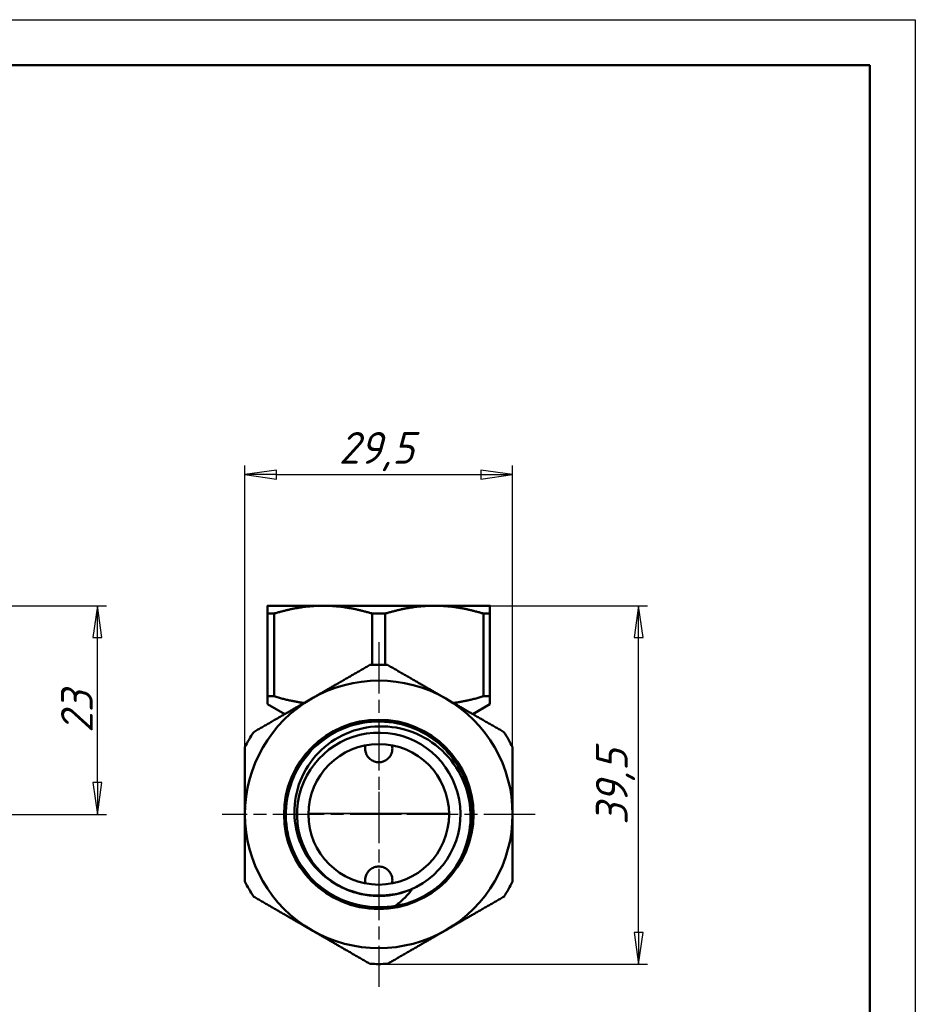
# Model space of a CAD drawing. Header units: millimetres. Extents: x -119 to 738, y -69 to 356.
# Tile 18 of 19: x 111 to 210, y 188 to 297. Entities that reach past the tile are written whole.
import ezdxf

# ---------------------------------------------------------------- set-up
doc = ezdxf.new("R2010")
doc.units = ezdxf.units.MM
doc.linetypes.add('CHAIN', pattern=[0.7087, 0.4724, -0.0591, 0.1181, -0.0591])
for name, color, linetype, lineweight in [('Видимые тонкие (ГОСТ)', 7, 'Continuous', 35), ('Видимый контур (ГОСТ)', 7, 'Continuous', 50), ('Кромка (ГОСТ)', 7, 'Continuous', 50), ('Маркер центра (ГОСТ)', 7, 'Continuous', 25), ('Размер (ГОСТ)', 7, 'Continuous', 25)]:
    doc.layers.add(name, color=color, linetype=linetype, lineweight=lineweight)
doc.styles.add('Обычный текст (ГОСТ)', font='GOST Common Italic.ttf')
doc.dimstyles.new('Обычный (ГОСТ)', dxfattribs={"dimtxt": 3.5, "dimasz": 3.5, "dimexe": 1, "dimexo": 0, "dimgap": 0.5, "dimtad": 1, "dimrnd": 1e-08, "dimtxsty": 'Обычный текст (ГОСТ)', "dimblk": 'Filled-1', "dimcen": 0.09, "dimdle": 15, "dimclrd": 256, "dimclre": 256, "dimclrt": 256, "dimazin": 2, "dimtfac": 0.714286, "dimtdec": 3, "dimtmove": 0, "dimatfit": 3, "dimfxl": 1, "dimtolj": 1, "dimlwd": 25, "dimlwe": 25, "dimarcsym": 0})

# ---------------------------------------------------------------- blocks, each defined once
blk = doc.blocks.new('Рамки ГОСТ_ граница 297x210')
at = {"layer": 'Кромка (ГОСТ)', "lineweight": 25}
for p, q in [((0, 297), (210, 297)), ((210, 297), (210, 0))]:
    blk.add_line(p, q, dxfattribs=at)
at = {"layer": 'Кромка (ГОСТ)'}
for p, q in [((205, 292), (20, 292)), ((205, 5), (205, 292))]:
    blk.add_line(p, q, dxfattribs=at)
blk = doc.blocks.new('Filled-1')
at = {"color": 0}
for p, q in [((0, 0), (-1, 0.143)), ((-1, 0.143), (-1, -0.143)), ((-1, 0), (0, 0)), ((-1, -0.143), (0, 0))]:
    blk.add_line(p, q, dxfattribs=at)
at = {"color": 0, "flags": 128}
blk.add_lwpolyline([(-1, -0.143), (0, 0), (-1, 0.143), (-1, -0.143)], dxfattribs=at)
at = {"color": 0}
blk.add_solid([(-1, -0.143), (0, 0), (-1, 0.143), (-1, -0.143)], dxfattribs=at)
blk = doc.blocks.new('*D11')
at = {"layer": 'Defpoints', "color": 0, "linetype": 'Continuous', "transparency": 16777216}
for p in [(92.49, 232.4), (119.88, 232.4), (104.88, 209.4)]:
    blk.add_point(p, dxfattribs=at)
at = {"layer": 'Размер (ГОСТ)', "linetype": 'Continuous', "lineweight": 25, "transparency": 16777216}
for p, q in [((92.49, 232.4), (120.88, 232.4)), ((119.88, 212.9), (119.88, 228.9)), ((104.88, 209.4), (120.88, 209.4))]:
    blk.add_line(p, q, dxfattribs=at)
at = {"layer": 'Размер (ГОСТ)', "linetype": 'Continuous', "lineweight": 25, "transparency": 16777216, "xscale": 3.5, "yscale": 3.5, "zscale": 3.5}
for p, rotation in [((119.88, 232.4), 90), ((119.88, 209.4), 270)]:
    blk.add_blockref('Filled-1', p, dxfattribs=dict(at, rotation=rotation))
at = {"layer": 'Размер (ГОСТ)', "linetype": 'Continuous', "lineweight": 25, "transparency": 16777216, "insert": (115.88, 218.39), "char_height": 3.5, "attachment_point": 1, "rotation": 90, "style": 'Обычный текст (ГОСТ)'}
blk.add_mtext('\\A1;23', dxfattribs=at)
blk = doc.blocks.new('*D12')
at = {"layer": 'Defpoints', "color": 0, "linetype": 'Continuous', "transparency": 16777216}
for p in [(165.63, 246.85), (136.13, 216.8), (165.63, 216.8)]:
    blk.add_point(p, dxfattribs=at)
at = {"layer": 'Размер (ГОСТ)', "linetype": 'Continuous', "lineweight": 25, "transparency": 16777216}
for p, q in [((136.13, 216.8), (136.13, 247.85)), ((165.63, 216.8), (165.63, 247.85)), ((139.63, 246.85), (162.13, 246.85))]:
    blk.add_line(p, q, dxfattribs=at)
at = {"layer": 'Размер (ГОСТ)', "linetype": 'Continuous', "lineweight": 25, "transparency": 16777216, "xscale": 3.5, "yscale": 3.5, "zscale": 3.5, "rotation": 180}
blk.add_blockref('Filled-1', (136.13, 246.85), dxfattribs=at)
at = {"layer": 'Размер (ГОСТ)', "linetype": 'Continuous', "lineweight": 25, "transparency": 16777216, "xscale": 3.5, "yscale": 3.5, "zscale": 3.5}
blk.add_blockref('Filled-1', (165.63, 246.85), dxfattribs=at)
at = {"layer": 'Размер (ГОСТ)', "linetype": 'Continuous', "lineweight": 25, "transparency": 16777216, "insert": (146.48, 251.55), "char_height": 3.5, "attachment_point": 1, "style": 'Обычный текст (ГОСТ)'}
blk.add_mtext('\\A1;29,5', dxfattribs=at)
blk = doc.blocks.new('*D13')
at = {"layer": 'Defpoints', "color": 0, "linetype": 'Continuous', "transparency": 16777216}
for p in [(157.01, 232.4), (179.51, 232.4), (150.88, 192.9)]:
    blk.add_point(p, dxfattribs=at)
at = {"layer": 'Размер (ГОСТ)', "linetype": 'Continuous', "lineweight": 25, "transparency": 16777216}
for p, q in [((157.01, 232.4), (180.51, 232.4)), ((179.51, 196.4), (179.51, 228.9)), ((150.88, 192.9), (180.51, 192.9))]:
    blk.add_line(p, q, dxfattribs=at)
at = {"layer": 'Размер (ГОСТ)', "linetype": 'Continuous', "lineweight": 25, "transparency": 16777216, "xscale": 3.5, "yscale": 3.5, "zscale": 3.5}
for p, rotation in [((179.51, 232.4), 90), ((179.51, 192.9), 270)]:
    blk.add_blockref('Filled-1', p, dxfattribs=dict(at, rotation=rotation))
at = {"layer": 'Размер (ГОСТ)', "linetype": 'Continuous', "lineweight": 25, "transparency": 16777216, "insert": (174.81, 208.25), "char_height": 3.5, "attachment_point": 1, "rotation": 90, "style": 'Обычный текст (ГОСТ)'}
blk.add_mtext('\\A1;39,5', dxfattribs=at)

msp = doc.modelspace()

# ---------------------------------------------------------------- linework, layer by layer
at = {"layer": 'Видимые тонкие (ГОСТ)'}
msp.add_line((143.136, 209.504), (158.634, 209.504), dxfattribs=at)
for points, knots in [([(152.776, 199.373), (150.256, 198.898), (147.562, 199.417), (145.399, 200.795), (143.237, 202.173), (141.629, 204.394), (140.994, 206.878), (140.36, 209.361), (140.706, 212.08), (141.941, 214.325), (143.175, 216.569), (145.286, 218.317), (147.721, 219.11), (150.156, 219.904), (152.889, 219.736), (155.209, 218.652), (157.527, 217.568), (159.408, 215.579), (160.36, 213.203), (161.312, 210.828), (161.327, 208.092), (160.4, 205.707), (160.39, 205.681), (160.38, 205.655), (160.37, 205.63)], [2.9552172, 2.9552172, 2.9552172, 2.9552172, 3.7089136, 3.7089136, 3.7089136, 4.4622897, 4.4622897, 4.4622897, 5.215351, 5.215351, 5.215351, 5.9681035, 5.9681035, 5.9681035, 6.7205526, 6.7205526, 6.7205526, 7.4727041, 7.4727041, 7.4727041, 8.2245636, 8.2245636, 8.2245636, 8.2327527, 8.2327527, 8.2327527, 8.2327527]), ([(154.546, 201.132), (152.404, 200.184), (149.888, 200.113), (147.696, 200.939), (146.91, 201.235), (146.168, 201.645), (145.495, 202.147)], [2.7249492, 2.7249492, 2.7249492, 2.7249492, 3.5018593, 3.5018593, 3.5018593, 3.7804655, 3.7804655, 3.7804655, 3.7804655])]:
    msp.add_open_spline(points, degree=3, knots=knots, dxfattribs=at)
at = {"layer": 'Видимый контур (ГОСТ)'}
for p, q in [((144.76, 232.404), (138.635, 232.404)), ((157.01, 232.404), (144.76, 232.404)), ((163.135, 232.404), (157.01, 232.404)), ((138.635, 231.538), (139.352, 231.538)), ((138.635, 231.538), (138.635, 222.416)), ((139.352, 231.538), (139.352, 222.416)), ((150.168, 231.538), (151.602, 231.538)), ((150.168, 231.538), (150.168, 225.889)), ((151.602, 231.538), (151.602, 225.889)), ((162.418, 231.538), (163.135, 231.538)), ((162.418, 231.538), (162.418, 222.416)), ((163.135, 231.538), (163.135, 222.416)), ((139.352, 222.416), (138.635, 222.416)), ((138.635, 221.55), (138.635, 222.416)), ((140.528, 220.457), (138.635, 221.55)), ((161.242, 220.457), (163.135, 221.55)), ((163.135, 222.416), (162.418, 222.416)), ((163.135, 222.416), (163.135, 221.55))]:
    msp.add_line(p, q, dxfattribs=at)
for radius in [10.439, 7.75]:
    msp.add_circle((150.885, 209.404), radius, dxfattribs=at)
for radius, start, end in [(16.5, 86.62748, 93.37252), (14.75, 60, 120), (14.75, 120, 180), (14.75, 0, 60), (16.5, 146.62748, 153.37252), (9.004, 292.50246, 244.59959), (16.5, 26.62748, 33.37252), (14.75, 180, 240), (14.75, 300, 0), (16.5, 206.62748, 213.37252), (16.5, 326.62748, 333.37252), (10.3, 298.82589, 299.00196), (14.75, 240, 300), (16.5, 266.62748, 273.37252)]:
    msp.add_arc((150.885, 209.404), radius, start, end, dxfattribs=at)
for points, weights in [([(138.635, 231.538), (138.635, 232.404), (138.635, 232.404)], [1.01464428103, 1.03767305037, 1]), ([(144.76, 232.404), (142.212, 232.404), (139.352, 231.538)], [1, 1.03767305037, 1.01464428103]), ([(150.168, 231.538), (147.308, 232.404), (144.76, 232.404)], [1.01464428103, 1.03767305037, 1]), ([(157.01, 232.404), (154.462, 232.404), (151.602, 231.538)], [1, 1.03767305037, 1.01464428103]), ([(162.418, 231.538), (159.558, 232.404), (157.01, 232.404)], [1.01464428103, 1.03767305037, 1]), ([(163.135, 232.404), (163.135, 232.404), (163.135, 231.538)], [1, 1.03767305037, 1.01464428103]), ([(143.51, 222.178), (146.533, 223.924), (149.914, 225.876)], [1, 1.04137991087, 1.02374168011]), ([(151.856, 225.876), (155.237, 223.924), (158.26, 222.178)], [1.02374168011, 1.04137991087, 1]), ([(137.106, 218.481), (140.487, 220.433), (143.51, 222.178)], [1.02374168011, 1.04137991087, 1]), ([(139.352, 222.416), (141.085, 221.891), (142.659, 221.687)], [1.04301978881, 1.08080963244, 1.09623635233]), ([(158.26, 222.178), (161.283, 220.433), (164.664, 218.481)], [1, 1.04137991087, 1.02374168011]), ([(159.111, 221.687), (160.685, 221.891), (162.418, 222.416)], [1.09623635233, 1.08080963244, 1.04301978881]), ([(136.135, 209.404), (136.135, 212.895), (136.135, 216.8)], [1, 1.04137991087, 1.02374168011]), ([(165.635, 216.8), (165.635, 212.895), (165.635, 209.404)], [1.02374168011, 1.04137991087, 1]), ([(136.135, 202.009), (136.135, 205.914), (136.135, 209.404)], [1.02374168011, 1.04137991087, 1]), ([(165.635, 209.404), (165.635, 205.914), (165.635, 202.009)], [1, 1.04137991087, 1.02374168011]), ([(143.51, 196.631), (140.487, 198.376), (137.106, 200.328)], [1, 1.04137991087, 1.02374168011]), ([(164.664, 200.328), (161.283, 198.376), (158.26, 196.631)], [1.02374168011, 1.04137991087, 1]), ([(149.914, 192.933), (146.533, 194.885), (143.51, 196.631)], [1.02374168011, 1.04137991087, 1]), ([(158.26, 196.631), (155.237, 194.885), (151.856, 192.933)], [1, 1.04137991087, 1.02374168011])]:
    msp.add_rational_spline(points, weights, degree=2, dxfattribs=at)
for points, knots in [([(155.851, 200.381), (153.589, 199.136), (150.849, 198.786), (148.346, 199.422), (145.845, 200.058), (143.606, 201.674), (142.213, 203.847), (140.821, 206.019), (140.288, 208.727), (140.754, 211.265), (141.22, 213.801), (142.679, 216.142), (144.75, 217.678), (146.821, 219.214), (149.484, 219.929), (152.045, 219.639), (154.606, 219.349), (157.04, 218.056), (158.714, 216.097), (160.388, 214.139), (161.286, 211.535), (161.175, 208.962), (161.065, 206.389), (159.947, 203.873), (158.112, 202.066), (157.448, 201.412), (156.692, 200.853), (155.876, 200.403)], [2.638486, 2.638486, 2.638486, 2.638486, 3.3906375, 3.3906375, 3.3906375, 4.1424677, 4.1424677, 4.1424677, 4.8939822, 4.8939822, 4.8939822, 5.6451867, 5.6451867, 5.6451867, 6.3960869, 6.3960869, 6.3960869, 7.1466884, 7.1466884, 7.1466884, 7.8969967, 7.8969967, 7.8969967, 8.6470175, 8.6470175, 8.6470175, 8.9185983, 8.9185983, 8.9185983, 8.9185983]), ([(145.49, 202.142), (144.794, 202.629), (144.169, 203.212), (143.095, 204.539), (142.653, 205.278), (141.851, 207.176), (141.604, 208.365), (141.579, 210.785), (141.806, 211.992), (142.711, 214.265), (143.386, 215.307), (145.105, 217.085), (146.136, 217.8), (148.425, 218.803), (149.664, 219.076), (152.189, 219.135), (153.451, 218.915), (155.834, 218.001), (156.93, 217.311), (158.807, 215.543), (159.567, 214.478), (160.642, 212.105), (160.944, 210.818), (161.039, 208.189), (160.827, 206.871), (160.37, 205.63)], [-4.3067016, -4.3067016, -4.3067016, -4.3067016, -4.0510106, -4.0510106, -3.7932867, -3.7932867, -3.4314549, -3.4314549, -3.0657326, -3.0657326, -2.6961208, -2.6961208, -2.3226202, -2.3226202, -1.9452317, -1.9452317, -1.5639562, -1.5639562, -1.1787945, -1.1787945, -0.7897473, -0.7897473, -0.3968156, -0.3968156, 0, 0, 0, 0]), ([(149.429, 217.017), (149.428, 217.012), (149.427, 217.007), (149.374, 216.783), (149.373, 216.553), (149.417, 216.344), (149.451, 216.184), (149.515, 216.018), (149.699, 215.719), (149.819, 215.586), (150.073, 215.383), (150.224, 215.297), (150.549, 215.182), (150.723, 215.154), (150.885, 215.154)], [-0.06752534, -0.06752534, -0.06752534, -0.06752534, -0.06616026, -0.06616026, 0, 0, 0, 0.05070246, 0.05070246, 0.10140492, 0.10140492, 0.14998731, 0.14998731, 0.19856969, 0.19856969, 0.19856969, 0.19856969]), ([(150.885, 215.154), (151.047, 215.154), (151.22, 215.182), (151.545, 215.297), (151.697, 215.383), (151.95, 215.586), (152.07, 215.719), (152.255, 216.018), (152.319, 216.184), (152.397, 216.553), (152.396, 216.783), (152.343, 217.007), (152.342, 217.012), (152.341, 217.017)], [0.19856969, 0.19856969, 0.19856969, 0.19856969, 0.24715208, 0.24715208, 0.29573447, 0.29573447, 0.34643693, 0.34643693, 0.39713939, 0.39713939, 0.46329965, 0.46329965, 0.46466473, 0.46466473, 0.46466473, 0.46466473]), ([(160.37, 205.63), (159.969, 204.542), (159.376, 203.532), (157.851, 201.739), (156.92, 200.975), (155.879, 200.396)], [-0.70544301, -0.70544301, -0.70544301, -0.70544301, -0.35751562, -0.35751562, 0, 0, 0, 0]), ([(150.885, 203.654), (150.723, 203.654), (150.549, 203.627), (150.224, 203.512), (150.073, 203.426), (149.819, 203.223), (149.699, 203.09), (149.515, 202.791), (149.451, 202.625), (149.373, 202.256), (149.374, 202.025), (149.427, 201.801), (149.428, 201.797), (149.429, 201.792)], [0.19856969, 0.19856969, 0.19856969, 0.19856969, 0.24715208, 0.24715208, 0.29573447, 0.29573447, 0.34643693, 0.34643693, 0.39713939, 0.39713939, 0.46329965, 0.46329965, 0.46466473, 0.46466473, 0.46466473, 0.46466473]), ([(152.341, 201.792), (152.342, 201.797), (152.343, 201.801), (152.396, 202.025), (152.397, 202.256), (152.352, 202.465), (152.319, 202.625), (152.255, 202.791), (152.07, 203.09), (151.95, 203.223), (151.697, 203.426), (151.545, 203.512), (151.22, 203.627), (151.047, 203.654), (150.885, 203.654)], [-0.06752534, -0.06752534, -0.06752534, -0.06752534, -0.06616026, -0.06616026, 0, 0, 0, 0.05070246, 0.05070246, 0.10140492, 0.10140492, 0.14998731, 0.14998731, 0.19856969, 0.19856969, 0.19856969, 0.19856969]), ([(147.023, 201.271), (147.295, 201.152), (147.602, 201.032), (148.823, 200.634), (149.734, 200.476), (150.658, 200.452)], [0.08000167, 0.08000167, 0.08000167, 0.08000167, 0.14097085, 0.14097085, 0.2991706, 0.2991706, 0.2991706, 0.2991706]), ([(150.658, 200.452), (151.583, 200.429), (152.5, 200.541), (153.74, 200.876), (154.053, 200.981), (154.331, 201.086)], [0, 0, 0, 0, 0.27740925, 0.27740925, 0.38440904, 0.38440904, 0.38440904, 0.38440904]), ([(152.776, 199.373), (153.118, 199.63), (153.442, 199.91), (154.033, 200.499), (154.301, 200.807), (154.546, 201.132)], [-0.25917126, -0.25917126, -0.25917126, -0.25917126, -0.12673376, -0.12673376, 0, 0, 0, 0]), ([(154.546, 201.132), (154.547, 201.133), (154.548, 201.135), (154.549, 201.137), (154.549, 201.138), (154.549, 201.139), (154.549, 201.14), (154.549, 201.141), (154.548, 201.141), (154.547, 201.142), (154.546, 201.142), (154.544, 201.143), (154.542, 201.143), (154.535, 201.144), (154.528, 201.143), (154.489, 201.136), (154.439, 201.121), (154.37, 201.099), (154.351, 201.093), (154.331, 201.086)], [-0.51493002, -0.51493002, -0.51493002, -0.51493002, -0.51012436, -0.51012436, -0.50773795, -0.50773795, -0.50595516, -0.50595516, -0.50407546, -0.50407546, -0.50135455, -0.50135455, -0.49655361, -0.49655361, -0.4808466, -0.4808466, -0.42661233, -0.42661233, -0.40808277, -0.40808277, -0.40808277, -0.40808277]), ([(155.851, 200.381), (154.948, 199.885), (154.111, 199.609), (153.169, 199.397), (152.95, 199.365), (152.826, 199.358), (152.803, 199.357), (152.784, 199.359), (152.78, 199.36), (152.775, 199.361), (152.774, 199.362), (152.773, 199.363), (152.772, 199.363), (152.771, 199.364), (152.771, 199.365), (152.771, 199.366), (152.771, 199.366), (152.771, 199.368), (152.772, 199.368), (152.773, 199.37), (152.775, 199.372), (152.776, 199.373)], [-0.097035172, -0.097035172, -0.097035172, -0.097035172, -0.034793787, -0.034793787, -0.007776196, -0.007776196, -0.003181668, -0.003181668, -0.002011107, -0.002011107, -0.001561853, -0.001561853, -0.00132008, -0.00132008, -0.001131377, -0.001131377, -0.000926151, -0.000926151, -0.000618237, -0.000618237, 0, 0, 0, 0])]:
    msp.add_open_spline(points, degree=3, knots=knots, dxfattribs=at)
msp.add_open_spline([(147.023, 201.271), (146.487, 201.512), (145.975, 201.804), (145.49, 202.142)], degree=3, dxfattribs=at)
at = {"layer": 'Маркер центра (ГОСТ)', "linetype": 'CHAIN', "ltscale": 11.993792}
for p, q in [((150.885, 228.404), (150.885, 206.904)), ((150.885, 211.904), (150.885, 190.404)), ((153.385, 209.404), (133.635, 209.404)), ((168.135, 209.404), (148.385, 209.404))]:
    msp.add_line(p, q, dxfattribs=at)
at = {"layer": 'Маркер центра (ГОСТ)', "linetype": 'CHAIN', "ltscale": 2.777527}
for p, q in [((150.885, 211.904), (150.885, 206.904)), ((150.885, 211.904), (150.885, 206.904)), ((153.385, 209.404), (148.385, 209.404)), ((153.385, 209.404), (148.385, 209.404))]:
    msp.add_line(p, q, dxfattribs=at)

# ---------------------------------------------------------------- block references
msp.add_blockref('Рамки ГОСТ_ граница 297x210', (0, 0))

# ---------------------------------------------------------------- dimensions: what is measured, and where the dimension line sits
at = {"layer": 'Размер (ГОСТ)', "linetype": 'Continuous', "lineweight": 25}
dim = msp.add_linear_dim(base=(165.635, 246.849), p1=(136.135, 216.8), p2=(165.635, 216.8), dimstyle='Обычный (ГОСТ)', override={"dimgap": 0.5, "dimdec": 2, "dimtol": 0, "dimlim": 0, "dimtp": 0, "dimtm": 0, "dimtdec": 3, "dimtofl": 0, "dimatfit": 1}, dxfattribs=at)
dim.commit()
dim.dimension.update_dxf_attribs({"geometry": '*D12', "text_midpoint": (150.885, 246.849), "dimtype": 160})
for base, p1, p2, picture, middle in [((119.885, 232.404), (104.885, 209.404), (92.485, 232.404), '*D11', (119.885, 220.904)), ((179.514, 232.404), (150.885, 192.904), (157.01, 232.404), '*D13', (179.514, 212.654))]:
    dim = msp.add_linear_dim(base=base, p1=p1, p2=p2, angle=90, dimstyle='Обычный (ГОСТ)', override={"dimgap": 0.5, "dimdec": 2, "dimtol": 0, "dimlim": 0, "dimtp": 0, "dimtm": 0, "dimtdec": 3, "dimtofl": 0, "dimatfit": 1}, dxfattribs=at)
    dim.commit()
    dim.dimension.update_dxf_attribs({"geometry": picture, "text_midpoint": middle, "dimtype": 160})

doc.saveas('drawing.dxf')
